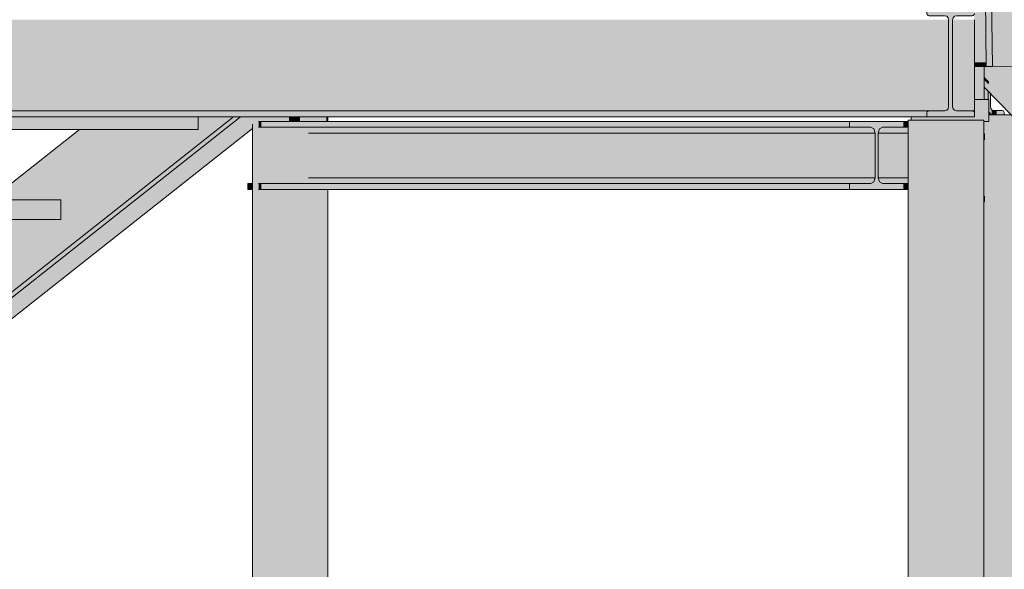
# Model space of a CAD drawing. Header units: centimetres. Extents: x -5472 to 10427, y -400 to 1902.
# Tile 39 of 91: x -4885 to -4682, y 1262 to 1375. Entities that reach past the tile are written whole.
import ezdxf

# ---------------------------------------------------------------- set-up
doc = ezdxf.new("R2010")
doc.units = ezdxf.units.CM
doc.header["$LTSCALE"] = 0.1
doc.header["$MEASUREMENT"] = 0
for name, color, linetype in [('2_kładka_IFC.K_IR', 7, 'Continuous'), ('2_schody_konstrukcja.ISTN', 7, 'Continuous'), ('2_stropy.ISTN', 7, 'Continuous'), ('2_umeblowanie.ISTN', 7, 'Continuous')]:
    doc.layers.add(name, color=color, linetype=linetype)

# ---------------------------------------------------------------- blocks, each defined once
blk = doc.blocks.new('ElemPrzekroju_3_1')
at = {"layer": '2_schody_konstrukcja.ISTN', "linetype": 'Continuous', "lineweight": 0, "true_color": 0xffffff}
blk.add_hatch(color=7, dxfattribs=at).paths.add_polyline_path([(-4697.9, 1354.96), (-4688.1, 1354.96), (-4688.1, 1355.69), (-4688.17, 1355.94), (-4688.35, 1356.12), (-4688.59, 1356.18), (-4691.79, 1356.18), (-4692.19, 1356.29), (-4692.49, 1356.59), (-4692.6, 1356.99), (-4692.6, 1374.93), (-4692.49, 1375.34), (-4692.19, 1375.63), (-4691.79, 1375.74), (-4688.59, 1375.74), (-4688.35, 1375.81), (-4688.17, 1375.99), (-4688.1, 1376.23), (-4688.1, 1376.96), (-4697.9, 1376.96), (-4697.9, 1376.23), (-4697.83, 1375.99), (-4697.66, 1375.81), (-4697.41, 1375.74), (-4694.22, 1375.74), (-4693.81, 1375.63), (-4693.51, 1375.34), (-4693.41, 1374.93), (-4693.41, 1356.99), (-4693.51, 1356.59), (-4693.81, 1356.29), (-4694.22, 1356.18), (-4697.41, 1356.18), (-4697.66, 1356.12), (-4697.83, 1355.94), (-4697.9, 1355.69)])
at = {"layer": '2_schody_konstrukcja.ISTN', "color": 252, "linetype": 'Continuous', "lineweight": 0}
for p, q in [((-4697.9, 1376.23), (-4697.9, 1376.96)), ((-4697.83, 1375.99), (-4697.9, 1376.23)), ((-4697.66, 1375.81), (-4697.83, 1375.99)), ((-4697.41, 1375.74), (-4697.66, 1375.81)), ((-4694.22, 1375.74), (-4697.41, 1375.74)), ((-4693.81, 1375.63), (-4694.22, 1375.74)), ((-4693.51, 1375.34), (-4693.81, 1375.63)), ((-4693.41, 1374.93), (-4693.51, 1375.34)), ((-4693.41, 1356.99), (-4693.41, 1374.93)), ((-4692.49, 1375.34), (-4692.6, 1374.93)), ((-4692.6, 1374.93), (-4692.6, 1356.99)), ((-4692.19, 1375.63), (-4692.49, 1375.34)), ((-4691.79, 1375.74), (-4692.19, 1375.63)), ((-4688.59, 1375.74), (-4691.79, 1375.74)), ((-4688.35, 1375.81), (-4688.59, 1375.74)), ((-4688.17, 1375.99), (-4688.35, 1375.81)), ((-4688.1, 1376.23), (-4688.17, 1375.99)), ((-4693.81, 1356.29), (-4693.51, 1356.59)), ((-4693.51, 1356.59), (-4693.41, 1356.99)), ((-4692.6, 1356.99), (-4692.49, 1356.59)), ((-4692.49, 1356.59), (-4692.19, 1356.29)), ((-4697.9, 1355.69), (-4697.83, 1355.94)), ((-4697.9, 1354.96), (-4697.9, 1355.69)), ((-4697.83, 1355.94), (-4697.66, 1356.12)), ((-4697.66, 1356.12), (-4697.41, 1356.18)), ((-4697.41, 1356.18), (-4694.22, 1356.18)), ((-4694.22, 1356.18), (-4693.81, 1356.29)), ((-4692.19, 1356.29), (-4691.79, 1356.18)), ((-4691.79, 1356.18), (-4688.59, 1356.18)), ((-4688.59, 1356.18), (-4688.35, 1356.12)), ((-4688.35, 1356.12), (-4688.17, 1355.94)), ((-4688.17, 1355.94), (-4688.1, 1355.69))]:
    blk.add_line(p, q, dxfattribs=at)
blk = doc.blocks.new('ElemPrzekroju_4_1')
at = {"layer": '2_schody_konstrukcja.ISTN', "linetype": 'Continuous', "lineweight": 0, "true_color": 0xffffff}
for points in [[(-4693.41, 1374.93), (-5006.42, 1374.93), (-5006.42, 1356.99), (-4693.41, 1356.99)], [(-5006.42, 1369.1), (-4700.76, 1369.1), (-4700.74, 1368.99), (-4700.56, 1368.81), (-4700.31, 1368.75), (-4697.12, 1368.75), (-4696.71, 1368.64), (-4696.42, 1368.34), (-4696.31, 1367.94), (-4696.31, 1356.99), (-4693.41, 1356.99), (-4693.41, 1374.93), (-5006.42, 1374.93)], [(-4692.6, 1356.99), (-4688.1, 1356.99), (-4688.1, 1374.93), (-4692.6, 1374.93)], [(-4692.6, 1368.75), (-4691.49, 1368.75), (-4691.25, 1368.81), (-4691.07, 1368.99), (-4691.02, 1369.1), (-4690.96, 1369.1), (-4690.84, 1369.19), (-4690.69, 1369.51), (-4688.62, 1374.48), (-4688.4, 1374.93), (-4692.6, 1374.93)], [(-5006.5, 1356.59), (-5006.74, 1356.29), (-4693.81, 1356.29), (-4693.51, 1356.59)], [(-5006.42, 1356.99), (-5006.5, 1356.59), (-4693.51, 1356.59), (-4693.41, 1356.99)], [(-4696.31, 1356.99), (-4696.24, 1356.59), (-4693.51, 1356.59), (-4693.41, 1356.99)], [(-4696.24, 1356.59), (-4696.05, 1356.29), (-4693.81, 1356.29), (-4693.51, 1356.59)], [(-4692.6, 1356.99), (-4692.49, 1356.59), (-4688.1, 1356.59), (-4688.1, 1356.99)], [(-4688.1, 1356.59), (-4692.49, 1356.59), (-4692.19, 1356.29), (-4688.1, 1356.29)], [(-5009.11, 1356.18), (-5009.11, 1356.12), (-4697.66, 1356.12), (-4697.41, 1356.18)], [(-5009.11, 1356.12), (-5009.11, 1355.94), (-4697.83, 1355.94), (-4697.66, 1356.12)], [(-5009.11, 1355.94), (-5009.11, 1355.69), (-4697.9, 1355.69), (-4697.83, 1355.94)], [(-5009.11, 1354.96), (-4697.9, 1354.96), (-4697.9, 1355.69), (-5009.11, 1355.69)], [(-5007.05, 1356.18), (-4694.22, 1356.18), (-4693.81, 1356.29), (-5006.74, 1356.29)], [(-4697.86, 1355.87), (-4697.9, 1355.69), (-4697.83, 1355.94)], [(-4696.05, 1356.29), (-4695.78, 1356.18), (-4694.22, 1356.18), (-4693.81, 1356.29)], [(-4692.19, 1356.29), (-4691.79, 1356.18), (-4688.1, 1356.18), (-4688.1, 1356.29)], [(-4688.59, 1356.18), (-4688.35, 1356.12), (-4688.1, 1356.12), (-4688.1, 1356.18)], [(-4688.1, 1356.12), (-4688.35, 1356.12), (-4688.17, 1355.94), (-4688.1, 1355.94)], [(-4688.1, 1355.94), (-4688.17, 1355.94), (-4688.1, 1355.69)]]:
    blk.add_hatch(color=7, dxfattribs=at).paths.add_polyline_path(points)
at = {"layer": '2_schody_konstrukcja.ISTN', "color": 252, "linetype": 'Continuous', "lineweight": 0}
for p, q in [((-4688.1, 1356.99), (-4688.1, 1374.93)), ((-4688.1, 1356.59), (-4688.1, 1356.99)), ((-4688.1, 1356.29), (-4688.1, 1356.59)), ((-4697.41, 1356.18), (-5009.11, 1356.18)), ((-4688.1, 1354.96), (-5009.11, 1354.96)), ((-4688.1, 1356.18), (-4688.59, 1356.18)), ((-4688.1, 1356.18), (-4688.1, 1356.29)), ((-4688.1, 1356.12), (-4688.1, 1356.18)), ((-4688.1, 1355.94), (-4688.1, 1356.12)), ((-4688.1, 1355.69), (-4688.1, 1355.94)), ((-4688.1, 1354.96), (-4688.1, 1355.69))]:
    blk.add_line(p, q, dxfattribs=at)
blk = doc.blocks.new('ElemPrzekroju_8_1')
at = {"layer": '2_umeblowanie.ISTN', "linetype": 'Continuous', "lineweight": 0, "true_color": 0x9b999c}
for points in [[(-4922.48, 1300.84), (-4918.97, 1300.84), (-4918.97, 1296.84), (-4922.48, 1296.84), (-4922.48, 1290.36), (-4840.7, 1354.96), (-4847.93, 1354.96), (-4847.93, 1352.34), (-4867.08, 1352.34), (-4885.44, 1337.84), (-4876.25, 1337.84), (-4876.25, 1333.84), (-4890.5, 1333.84), (-4908.86, 1319.34), (-4897.61, 1319.34), (-4897.61, 1315.34), (-4913.92, 1315.34), (-4922.48, 1308.58)], [(-4872.41, 1352.34), (-4890.77, 1337.84), (-4889.75, 1337.84), (-4871.4, 1352.34)], [(-4895.83, 1333.84), (-4914.19, 1319.34), (-4913.17, 1319.34), (-4894.82, 1333.84)], [(-4922.48, 1312.79), (-4922.48, 1311.99), (-4918.24, 1315.34), (-4919.25, 1315.34)], [(-4940.85, 1278.34), (-4940.85, 1275.85), (-4938.01, 1278.09), (-4938.01, 1296.31), (-4940.85, 1294.07), (-4940.85, 1282.34), (-4940.33, 1282.34), (-4940.33, 1278.34)]]:
    blk.add_hatch(color=253, dxfattribs=at).paths.add_polyline_path(points)
at = {"layer": '2_umeblowanie.ISTN', "linetype": 'Continuous', "lineweight": 0, "true_color": 0x888689}
h = blk.add_hatch(color=252, dxfattribs=at)
h.paths.add_polyline_path([(-4913.92, 1315.34), (-4922.48, 1308.58), (-4922.48, 1300.84), (-4918.97, 1300.84), (-4918.97, 1296.84), (-4922.48, 1296.84), (-4922.48, 1290.36), (-4840.7, 1354.96), (-4847.93, 1354.96), (-4847.93, 1352.34), (-4867.08, 1352.34), (-4885.44, 1337.84), (-4876.25, 1337.84), (-4876.25, 1333.84), (-4890.5, 1333.84), (-4908.86, 1319.34), (-4897.61, 1319.34), (-4897.61, 1315.34)])
h.paths.add_polyline_path([(-4914.84, 1303.24), (-4919.6, 1303.23), (-4910.95, 1310.07)], flags=0)
h.paths.add_polyline_path([(-4869.28, 1342.98), (-4868.75, 1343.4), (-4868.75, 1340.26), (-4869.28, 1340.26)], flags=0)
for points in [[(-4922.48, 1290.36), (-4922.48, 1290.24), (-4840.55, 1354.96), (-4840.7, 1354.96)], [(-4922.48, 1290.36), (-4922.48, 1290.24), (-4840.55, 1354.96), (-4840.7, 1354.96)], [(-4922.48, 1290.24), (-4922.48, 1290.01), (-4840.25, 1354.96), (-4840.55, 1354.96)], [(-4922.48, 1290.24), (-4922.48, 1290.01), (-4840.25, 1354.96), (-4840.55, 1354.96)], [(-4840.25, 1354.96), (-4922.48, 1290.01), (-4922.48, 1289.2), (-4839.24, 1354.96)], [(-4840.25, 1354.96), (-4922.48, 1290.01), (-4922.48, 1289.2), (-4839.24, 1354.96)], [(-4922.48, 1289.2), (-4922.48, 1284.85), (-4836.76, 1352.57), (-4836.76, 1353.41), (-4836.15, 1354.11), (-4835.08, 1354.96), (-4839.24, 1354.96)], [(-4922.48, 1289.2), (-4922.48, 1284.85), (-4836.76, 1352.57), (-4836.76, 1353.41), (-4836.15, 1354.11), (-4835.08, 1354.96), (-4839.24, 1354.96)], [(-4872.41, 1352.34), (-4890.77, 1337.84), (-4889.75, 1337.84), (-4871.4, 1352.34)], [(-4871.4, 1352.34), (-4889.75, 1337.84), (-4889.38, 1337.84), (-4871.03, 1352.34)], [(-4871.4, 1352.34), (-4889.75, 1337.84), (-4889.38, 1337.84), (-4871.03, 1352.34)], [(-4889.04, 1337.84), (-4888.81, 1337.84), (-4870.45, 1352.34), (-4870.68, 1352.34)], [(-4889.04, 1337.84), (-4888.81, 1337.84), (-4870.45, 1352.34), (-4870.68, 1352.34)], [(-4870.45, 1352.34), (-4888.81, 1337.84), (-4887.02, 1337.84), (-4868.66, 1352.34)], [(-4870.45, 1352.34), (-4888.81, 1337.84), (-4887.02, 1337.84), (-4868.66, 1352.34)], [(-4887.02, 1337.84), (-4886.64, 1337.84), (-4868.28, 1352.34), (-4868.66, 1352.34)], [(-4887.02, 1337.84), (-4886.64, 1337.84), (-4868.28, 1352.34), (-4868.66, 1352.34)], [(-4867.71, 1352.34), (-4886.06, 1337.84), (-4885.44, 1337.84), (-4867.08, 1352.34)], [(-4867.71, 1352.34), (-4886.06, 1337.84), (-4885.44, 1337.84), (-4867.08, 1352.34)], [(-4913.17, 1319.34), (-4912.8, 1319.34), (-4894.45, 1333.84), (-4894.82, 1333.84)], [(-4912.45, 1319.34), (-4912.23, 1319.34), (-4893.87, 1333.84), (-4894.1, 1333.84)], [(-4912.45, 1319.34), (-4912.23, 1319.34), (-4893.87, 1333.84), (-4894.1, 1333.84)], [(-4912.23, 1319.34), (-4911.93, 1319.34), (-4911.76, 1319.47), (-4910.27, 1319.47), (-4892.08, 1333.84), (-4893.87, 1333.84)], [(-4912.23, 1319.34), (-4911.93, 1319.34), (-4911.76, 1319.47), (-4910.27, 1319.47), (-4892.08, 1333.84), (-4893.87, 1333.84)], [(-4910.27, 1319.47), (-4910.04, 1319.36), (-4891.7, 1333.84), (-4892.08, 1333.84)], [(-4910.27, 1319.47), (-4910.04, 1319.36), (-4891.7, 1333.84), (-4892.08, 1333.84)], [(-4909.48, 1319.34), (-4908.86, 1319.34), (-4890.5, 1333.84), (-4891.12, 1333.84)], [(-4909.48, 1319.34), (-4908.86, 1319.34), (-4890.5, 1333.84), (-4891.12, 1333.84)], [(-4904.32, 1326.04), (-4894.45, 1333.84), (-4894.82, 1333.84), (-4904.09, 1326.52)], [(-4903.25, 1327.98), (-4904.09, 1326.52), (-4894.82, 1333.84), (-4895.83, 1333.84)], [(-4922.48, 1312.79), (-4922.48, 1311.99), (-4918.24, 1315.34), (-4919.25, 1315.34)], [(-4922.48, 1311.69), (-4917.86, 1315.34), (-4918.24, 1315.34), (-4922.48, 1311.99)], [(-4922.48, 1311.69), (-4917.86, 1315.34), (-4918.24, 1315.34), (-4922.48, 1311.99)], [(-4917.52, 1315.34), (-4922.48, 1311.42), (-4922.48, 1311.24), (-4917.29, 1315.34)], [(-4917.52, 1315.34), (-4922.48, 1311.42), (-4922.48, 1311.24), (-4917.29, 1315.34)], [(-4922.48, 1311.24), (-4922.48, 1309.82), (-4915.5, 1315.34), (-4917.29, 1315.34)], [(-4922.48, 1311.24), (-4922.48, 1309.82), (-4915.5, 1315.34), (-4917.29, 1315.34)], [(-4915.5, 1315.34), (-4922.48, 1309.82), (-4922.48, 1309.52), (-4915.12, 1315.34)], [(-4915.5, 1315.34), (-4922.48, 1309.82), (-4922.48, 1309.52), (-4915.12, 1315.34)], [(-4922.48, 1308.58), (-4913.92, 1315.34), (-4914.54, 1315.34), (-4922.48, 1309.07)], [(-4922.48, 1308.58), (-4913.92, 1315.34), (-4914.54, 1315.34), (-4922.48, 1309.07)], [(-4940.71, 1296.84), (-4940.85, 1296.84), (-4940.85, 1296.73)], [(-4940.71, 1296.84), (-4940.85, 1296.84), (-4940.85, 1296.73)], [(-4940.85, 1296.73), (-4940.85, 1295.32), (-4938.92, 1296.84), (-4940.71, 1296.84)], [(-4940.85, 1296.73), (-4940.85, 1295.32), (-4938.92, 1296.84), (-4940.71, 1296.84)], [(-4938.92, 1296.84), (-4940.85, 1295.32), (-4940.85, 1295.02), (-4938.54, 1296.84)], [(-4938.92, 1296.84), (-4940.85, 1295.32), (-4940.85, 1295.02), (-4938.54, 1296.84)], [(-4938.01, 1296.8), (-4940.85, 1294.56), (-4940.85, 1294.07), (-4938.01, 1296.31)], [(-4938.01, 1296.8), (-4940.85, 1294.56), (-4940.85, 1294.07), (-4938.01, 1296.31)], [(-4938.01, 1296.31), (-4940.85, 1294.07), (-4940.85, 1286.45), (-4938.01, 1288.69)], [(-4940.85, 1282.34), (-4940.33, 1282.34), (-4940.33, 1278.34), (-4940.85, 1278.34), (-4940.85, 1275.85), (-4938.01, 1278.09), (-4938.01, 1284.72), (-4940.85, 1284.72)], [(-4940.85, 1275.85), (-4940.85, 1275.74), (-4938.01, 1277.97), (-4938.01, 1278.09)], [(-4940.85, 1275.85), (-4940.85, 1275.74), (-4938.01, 1277.97), (-4938.01, 1278.09)], [(-4940.85, 1275.74), (-4940.85, 1275.5), (-4938.01, 1277.74), (-4938.01, 1277.97)], [(-4940.85, 1275.74), (-4940.85, 1275.5), (-4938.01, 1277.74), (-4938.01, 1277.97)], [(-4938.01, 1277.74), (-4940.85, 1275.5), (-4940.85, 1274.7), (-4938.01, 1276.94)], [(-4938.01, 1277.74), (-4940.85, 1275.5), (-4940.85, 1274.7), (-4938.01, 1276.94)], [(-4940.85, 1270.35), (-4938.01, 1272.59), (-4938.01, 1276.94), (-4940.85, 1274.7)], [(-4940.85, 1270.35), (-4938.01, 1272.59), (-4938.01, 1276.94), (-4940.85, 1274.7)]]:
    blk.add_hatch(color=252, dxfattribs=at).paths.add_polyline_path(points)
at = {"layer": '2_umeblowanie.ISTN', "linetype": 'Continuous', "lineweight": 0, "true_color": 0x7f7d80}
for points in [[(-4871.03, 1352.34), (-4889.38, 1337.84), (-4889.04, 1337.84), (-4870.68, 1352.34)], [(-4871.03, 1352.34), (-4889.38, 1337.84), (-4889.04, 1337.84), (-4870.68, 1352.34)], [(-4868.28, 1352.34), (-4886.64, 1337.84), (-4886.06, 1337.84), (-4867.71, 1352.34)], [(-4868.28, 1352.34), (-4886.64, 1337.84), (-4886.06, 1337.84), (-4867.71, 1352.34)], [(-4894.45, 1333.84), (-4912.8, 1319.34), (-4912.45, 1319.34), (-4894.1, 1333.84)], [(-4894.45, 1333.84), (-4912.8, 1319.34), (-4912.45, 1319.34), (-4894.1, 1333.84)], [(-4910.04, 1319.36), (-4910.03, 1319.34), (-4909.48, 1319.34), (-4891.12, 1333.84), (-4891.7, 1333.84)], [(-4910.04, 1319.36), (-4910.03, 1319.34), (-4909.48, 1319.34), (-4891.12, 1333.84), (-4891.7, 1333.84)], [(-4922.48, 1311.42), (-4917.52, 1315.34), (-4917.86, 1315.34), (-4922.48, 1311.69)], [(-4922.48, 1311.42), (-4917.52, 1315.34), (-4917.86, 1315.34), (-4922.48, 1311.69)], [(-4915.12, 1315.34), (-4922.48, 1309.52), (-4922.48, 1309.07), (-4914.54, 1315.34)], [(-4915.12, 1315.34), (-4922.48, 1309.52), (-4922.48, 1309.07), (-4914.54, 1315.34)], [(-4940.85, 1295.02), (-4940.85, 1294.56), (-4938.01, 1296.8), (-4938.01, 1296.84), (-4938.54, 1296.84)], [(-4940.85, 1295.02), (-4940.85, 1294.56), (-4938.01, 1296.8), (-4938.01, 1296.84), (-4938.54, 1296.84)]]:
    blk.add_hatch(color=8, dxfattribs=at).paths.add_polyline_path(points)
at = {"layer": '2_umeblowanie.ISTN', "color": 251, "linetype": 'Continuous', "lineweight": 0, "true_color": 0x5f5f5f}
for p, q in [((-4922.48, 1290.36), (-4840.7, 1354.96)), ((-4922.48, 1289.2), (-4839.24, 1354.96)), ((-4922.48, 1284.85), (-4836.76, 1352.57)), ((-4890.77, 1337.84), (-4872.41, 1352.34)), ((-4914.19, 1319.34), (-4895.83, 1333.84)), ((-4922.48, 1312.79), (-4919.25, 1315.34)), ((-4940.85, 1275.85), (-4938.01, 1278.09)), ((-4940.85, 1274.7), (-4938.01, 1276.94)), ((-4940.85, 1270.35), (-4938.01, 1272.59))]:
    blk.add_line(p, q, dxfattribs=at)
blk = doc.blocks.new('ElemPrzekroju_102_1')
at = {"layer": '2_stropy.ISTN', "linetype": 'Continuous', "lineweight": 0, "true_color": 0xffffff}
for points in [[(-4922.48, 1354.96), (-4922.48, 1352.34), (-4921.53, 1352.34), (-4921.53, 1354.96)], [(-4922.48, 1354.96), (-4922.48, 1352.34), (-4921.53, 1352.34), (-4921.53, 1354.96)], [(-4921.53, 1352.34), (-4847.93, 1352.34), (-4847.93, 1354.96), (-4921.53, 1354.96)], [(-4921.53, 1352.34), (-4847.93, 1352.34), (-4847.93, 1354.96), (-4921.53, 1354.96)]]:
    blk.add_hatch(color=7, dxfattribs=at).paths.add_polyline_path(points)
at = {"layer": '2_stropy.ISTN', "color": 252, "linetype": 'Continuous', "lineweight": 9}
for p, q in [((-4921.53, 1352.34), (-4921.53, 1354.96)), ((-4847.93, 1352.34), (-4847.93, 1354.96)), ((-4922.48, 1352.34), (-4921.53, 1352.34)), ((-4921.53, 1352.34), (-4847.93, 1352.34))]:
    blk.add_line(p, q, dxfattribs=at)
blk = doc.blocks.new('ElemPrzekroju_103_1')
at = {"layer": '2_stropy.ISTN', "linetype": 'Continuous', "lineweight": 0, "true_color": 0xffffff}
for points in [[(-4938.01, 1337.84), (-4940.85, 1337.84), (-4940.85, 1333.84), (-4938.01, 1333.84)], [(-4938.01, 1337.84), (-4940.85, 1337.84), (-4940.85, 1333.84), (-4938.01, 1333.84)], [(-4922.48, 1337.84), (-4922.48, 1333.84), (-4876.25, 1333.84), (-4876.25, 1337.84)], [(-4922.48, 1337.84), (-4922.48, 1333.84), (-4876.25, 1333.84), (-4876.25, 1337.84)]]:
    blk.add_hatch(color=7, dxfattribs=at).paths.add_polyline_path(points)
at = {"layer": '2_stropy.ISTN', "color": 252, "linetype": 'Continuous', "lineweight": 9}
for p, q in [((-4940.85, 1337.84), (-4938.01, 1337.84)), ((-4922.48, 1337.84), (-4876.25, 1337.84)), ((-4876.25, 1333.84), (-4876.25, 1337.84)), ((-4940.85, 1333.84), (-4938.01, 1333.84)), ((-4922.48, 1333.84), (-4876.25, 1333.84))]:
    blk.add_line(p, q, dxfattribs=at)
blk = doc.blocks.new('ElemPrzekroju_107_1')
at = {"layer": '2_umeblowanie.ISTN', "linetype": 'Continuous', "lineweight": 0, "true_color": 0xffffff}
for points in [[(-4686.1, 1358.48), (-4685.25, 1358.48), (-4685.25, 1360.18), (-4686.1, 1361.04)], [(-4685.25, 1360.18), (-4685.25, 1358.48), (-4685.1, 1358.48), (-4685.1, 1355.34), (-4684.65, 1355.34), (-4681.99, 1355.34), (-4681.99, 1355.77), (-4682.03, 1356.02), (-4682.14, 1356.19), (-4682.29, 1356.26), (-4684.26, 1356.26), (-4684.51, 1356.37), (-4684.69, 1356.67), (-4684.76, 1357.07), (-4684.76, 1359.67)], [(-4684.53, 1355.41), (-4685.1, 1356.17), (-4685.1, 1355.34), (-4683.5, 1355.34), (-4683.51, 1356.26), (-4684.26, 1356.26), (-4684.51, 1356.37), (-4684.53, 1356.42)]]:
    blk.add_hatch(color=7, dxfattribs=at).paths.add_polyline_path(points)
at = {"layer": '2_umeblowanie.ISTN', "color": 252, "linetype": 'Continuous', "lineweight": 0}
for p, q in [((-4685.25, 1360.18), (-4685.25, 1358.48)), ((-4684.76, 1357.07), (-4684.76, 1359.67)), ((-4684.69, 1356.67), (-4684.76, 1357.07)), ((-4684.51, 1356.37), (-4684.69, 1356.67)), ((-4684.26, 1356.26), (-4684.51, 1356.37)), ((-4682.29, 1356.26), (-4684.26, 1356.26)), ((-4682.14, 1356.19), (-4682.29, 1356.26)), ((-4682.03, 1356.02), (-4682.14, 1356.19)), ((-4681.99, 1355.77), (-4682.03, 1356.02)), ((-4681.99, 1355.34), (-4681.99, 1355.77))]:
    blk.add_line(p, q, dxfattribs=at)
blk = doc.blocks.new('ElemPrzekroju_125_1')
at = {"layer": '2_schody_konstrukcja.ISTN', "linetype": 'Continuous', "lineweight": 0, "true_color": 0xffffff}
for points in [[(-4836.15, 1354.11), (-4836.15, 1198.27), (-4829.22, 1198.27), (-4829.22, 1340), (-4835.5, 1340), (-4835.5, 1341.2), (-4829.22, 1341.2), (-4829.22, 1352.8), (-4835.5, 1352.8), (-4835.5, 1354), (-4829.22, 1354), (-4829.22, 1354.96), (-4835.08, 1354.96)], [(-4836.15, 1354.11), (-4836.15, 1198.27), (-4829.22, 1198.27), (-4829.22, 1340), (-4835.5, 1340), (-4835.5, 1341.2), (-4829.22, 1341.2), (-4829.22, 1352.8), (-4835.5, 1352.8), (-4835.5, 1354), (-4829.22, 1354), (-4829.22, 1354.96), (-4835.08, 1354.96)], [(-4829.22, 1354.96), (-4829.22, 1354), (-4828.04, 1354), (-4828.04, 1354.96)], [(-4829.22, 1354.96), (-4829.22, 1354), (-4828.04, 1354), (-4828.04, 1354.96)], [(-4828.04, 1354), (-4826.97, 1354), (-4826.97, 1354.96), (-4828.04, 1354.96)], [(-4828.04, 1354), (-4826.97, 1354), (-4826.97, 1354.96), (-4828.04, 1354.96)], [(-4826.97, 1354.96), (-4826.97, 1354), (-4821.56, 1354), (-4821.56, 1354.96)], [(-4826.97, 1354.96), (-4826.97, 1354), (-4821.56, 1354), (-4821.56, 1354.96)], [(-4821.56, 1354), (-4821.23, 1354), (-4821.23, 1354.96), (-4821.56, 1354.96)], [(-4821.56, 1354), (-4821.23, 1354), (-4821.23, 1354.96), (-4821.56, 1354.96)], [(-4836.76, 1198.27), (-4836.15, 1198.27), (-4836.15, 1354.11), (-4836.76, 1353.41)], [(-4836.76, 1198.27), (-4836.15, 1198.27), (-4836.15, 1354.11), (-4836.76, 1353.41)], [(-4829.22, 1352.8), (-4829.22, 1341.2), (-4828.04, 1341.2), (-4828.04, 1352.8)], [(-4829.22, 1352.8), (-4829.22, 1341.2), (-4828.04, 1341.2), (-4828.04, 1352.8)], [(-4826.97, 1352.8), (-4828.04, 1352.8), (-4828.04, 1341.2), (-4826.97, 1341.2)], [(-4826.97, 1352.8), (-4828.04, 1352.8), (-4828.04, 1341.2), (-4826.97, 1341.2)], [(-4826.97, 1352.8), (-4826.97, 1341.2), (-4826, 1341.2), (-4825.48, 1341.55), (-4825.26, 1342.4), (-4825.26, 1351.6), (-4825.48, 1352.45), (-4826, 1352.8)], [(-4826.97, 1352.8), (-4826.97, 1341.2), (-4826, 1341.2), (-4825.48, 1341.55), (-4825.26, 1342.4), (-4825.26, 1351.6), (-4825.48, 1352.45), (-4826, 1352.8)], [(-4828.04, 1340), (-4829.22, 1340), (-4829.22, 1198.27), (-4828.04, 1198.27)], [(-4828.04, 1340), (-4829.22, 1340), (-4829.22, 1198.27), (-4828.04, 1198.27)], [(-4828.04, 1198.27), (-4826.97, 1198.27), (-4826.97, 1340), (-4828.04, 1340)], [(-4828.04, 1198.27), (-4826.97, 1198.27), (-4826.97, 1340), (-4828.04, 1340)], [(-4821.56, 1340), (-4826.97, 1340), (-4826.97, 1198.27), (-4821.56, 1198.27)], [(-4821.56, 1340), (-4826.97, 1340), (-4826.97, 1198.27), (-4821.56, 1198.27)], [(-4821.56, 1198.27), (-4821.23, 1198.27), (-4821.23, 1340), (-4821.56, 1340)], [(-4821.56, 1198.27), (-4821.23, 1198.27), (-4821.23, 1340), (-4821.56, 1340)]]:
    blk.add_hatch(color=7, dxfattribs=at).paths.add_polyline_path(points)
at = {"layer": '2_schody_konstrukcja.ISTN', "color": 252, "linetype": 'Continuous', "lineweight": 0}
for p, q in [((-4821.23, 1354), (-4821.23, 1354.96)), ((-4836.76, 1198.27), (-4836.76, 1353.41)), ((-4821.23, 1198.27), (-4821.23, 1340))]:
    blk.add_line(p, q, dxfattribs=at)
blk = doc.blocks.new('ElemPrzekroju_126_1')
at = {"layer": '2_schody_konstrukcja.ISTN', "linetype": 'Continuous', "lineweight": 0, "true_color": 0xffffff}
for points in [[(-4685.71, 1132.12), (-4684.65, 1132.1), (-4684.65, 1355.34), (-4685.1, 1355.34), (-4685.1, 1353.98), (-4685.1, 1353.98), (-4685.71, 1353.98)], [(-4684.65, 1355.34), (-4684.65, 1132.1), (-4679.23, 1132), (-4679.23, 1354.01), (-4680.53, 1355.34)], [(-4680.53, 1355.34), (-4683.16, 1355.34), (-4679.23, 1350.11), (-4679.23, 1354.01)], [(-4686.19, 1337.44), (-4686.19, 1132.13), (-4685.71, 1132.12), (-4685.71, 1353.98), (-4686.19, 1353.98), (-4686.19, 1351.44), (-4686.01, 1351.44), (-4686.01, 1350.24), (-4686.19, 1350.24), (-4686.19, 1338.64), (-4686.01, 1338.64), (-4686.01, 1337.44)], [(-4679.23, 1354.01), (-4679.23, 1132), (-4678.9, 1132), (-4678.9, 1353.68)], [(-4679.23, 1354.01), (-4679.23, 1350.11), (-4678.9, 1348.67), (-4678.9, 1353.68)], [(-4686.19, 1338.64), (-4686.01, 1338.64), (-4686.01, 1337.44), (-4686.19, 1337.44), (-4686.19, 1332.13), (-4685.71, 1332.48), (-4685.71, 1345.22), (-4686.19, 1344.87)], [(-4685.71, 1345.22), (-4685.71, 1332.48), (-4684.65, 1332.06), (-4684.65, 1344.81)], [(-4679.23, 1337.59), (-4684.65, 1344.81), (-4684.65, 1332.06), (-4679.23, 1324.85)], [(-4679.23, 1337.59), (-4679.23, 1324.85), (-4678.9, 1323.4), (-4678.9, 1336.15)], [(-4686.19, 1132.13), (-4685.71, 1132.12), (-4685.71, 1331.93), (-4686.19, 1331.58)], [(-4685.71, 1331.93), (-4685.71, 1132.12), (-4684.65, 1132.1), (-4684.65, 1331.51)], [(-4684.65, 1331.51), (-4684.65, 1132.1), (-4679.23, 1132), (-4679.23, 1324.3)], [(-4679.23, 1324.3), (-4679.23, 1132), (-4678.9, 1132), (-4678.9, 1322.86)], [(-4685.71, 1119.66), (-4686.19, 1119.66), (-4686.19, 1119.42), (-4685.71, 1119.42)], [(-4685.71, 1119.66), (-4686.19, 1119.66), (-4686.19, 1119.42), (-4685.71, 1119.42)], [(-4684.65, 1119.66), (-4685.71, 1119.66), (-4685.71, 1119.42), (-4684.65, 1119.42)], [(-4684.65, 1119.66), (-4685.71, 1119.66), (-4685.71, 1119.42), (-4684.65, 1119.42)], [(-4684.65, 1119.66), (-4684.65, 1119.42), (-4679.23, 1119.42), (-4679.23, 1119.66)], [(-4684.65, 1119.66), (-4684.65, 1119.42), (-4679.23, 1119.42), (-4679.23, 1119.66)], [(-4679.23, 1119.66), (-4679.23, 1119.42), (-4678.9, 1119.42), (-4678.9, 1119.66)], [(-4679.23, 1119.66), (-4679.23, 1119.42), (-4678.9, 1119.42), (-4678.9, 1119.66)]]:
    blk.add_hatch(color=7, dxfattribs=at).paths.add_polyline_path(points)
at = {"layer": '2_schody_konstrukcja.ISTN', "color": 252, "linetype": 'Continuous', "lineweight": 0}
for p, q in [((-4685.1, 1355.34), (-4684.65, 1355.34)), ((-4684.65, 1355.34), (-4680.53, 1355.34)), ((-4678.9, 1132), (-4678.9, 1353.68)), ((-4678.9, 1119.42), (-4678.9, 1119.66))]:
    blk.add_line(p, q, dxfattribs=at)
blk = doc.blocks.new('ElemPrzekroju_127_1')
at = {"layer": '2_schody_konstrukcja.ISTN', "linetype": 'Continuous', "lineweight": 0, "true_color": 0xffffff}
for points in [[(-4701.11, 1354.23), (-4701.72, 1354.23), (-4701.72, 1198.27), (-4701.11, 1198.27)], [(-4701.11, 1354.23), (-4701.72, 1354.23), (-4701.72, 1198.27), (-4701.11, 1198.27)], [(-4696.8, 1186.27), (-4701.11, 1186.27), (-4701.11, 1132.36), (-4698.82, 1132.36), (-4694.18, 1132.28), (-4694.18, 1354.23), (-4701.11, 1354.23), (-4701.11, 1198.27), (-4696.8, 1198.27), (-4695.9, 1197.97), (-4695.52, 1197.27), (-4695.52, 1187.27), (-4695.9, 1186.56)], [(-4701.11, 1354.23), (-4701.11, 1348.16), (-4696.12, 1354.23)], [(-4693, 1354.23), (-4694.18, 1354.23), (-4694.18, 1132.28), (-4693, 1132.25)], [(-4693, 1132.25), (-4691.93, 1132.24), (-4691.93, 1354.23), (-4693, 1354.23)], [(-4691.93, 1132.24), (-4686.52, 1132.14), (-4686.52, 1354.23), (-4691.93, 1354.23)], [(-4688.4, 1354.23), (-4690.96, 1354.23), (-4689.56, 1351.44)], [(-4686.19, 1354.23), (-4686.52, 1354.23), (-4686.52, 1132.14), (-4686.19, 1132.13)]]:
    blk.add_hatch(color=7, dxfattribs=at).paths.add_polyline_path(points)
at = {"layer": '2_schody_konstrukcja.ISTN', "color": 252, "linetype": 'Continuous', "lineweight": 0}
for p, q in [((-4701.72, 1354.23), (-4701.11, 1354.23)), ((-4701.72, 1198.27), (-4701.72, 1354.23)), ((-4701.11, 1354.23), (-4694.18, 1354.23)), ((-4694.18, 1354.23), (-4693, 1354.23)), ((-4693, 1354.23), (-4691.93, 1354.23)), ((-4691.93, 1354.23), (-4686.52, 1354.23)), ((-4686.52, 1354.23), (-4686.19, 1354.23)), ((-4686.19, 1132.13), (-4686.19, 1354.23))]:
    blk.add_line(p, q, dxfattribs=at)
blk = doc.blocks.new('ElemPrzekroju_433_1')
at = {"layer": '2_kładka_IFC.K_IR', "linetype": 'Continuous', "lineweight": 0, "true_color": 0xffffff}
for points in [[(-4686.19, 1351.44), (-4686.19, 1350.24), (-4686.01, 1350.24), (-4686.01, 1351.44)], [(-4686.19, 1351.44), (-4686.19, 1350.24), (-4686.01, 1350.24), (-4686.01, 1351.44)], [(-4686.01, 1351.44), (-4686.01, 1351.44), (-4686.01, 1350.24), (-4686.01, 1350.24)], [(-4686.19, 1338.64), (-4686.19, 1337.44), (-4686.01, 1337.44), (-4686.01, 1338.64)], [(-4686.19, 1338.64), (-4686.19, 1337.44), (-4686.01, 1337.44), (-4686.01, 1338.64)]]:
    blk.add_hatch(color=7, dxfattribs=at).paths.add_polyline_path(points)
at = {"layer": '2_kładka_IFC.K_IR', "color": 252, "linetype": 'Continuous', "lineweight": 15}
for p, q in [((-4686.19, 1351.44), (-4686.01, 1351.44)), ((-4686.01, 1351.44), (-4686.01, 1350.24)), ((-4686.19, 1350.24), (-4686.01, 1350.24)), ((-4686.19, 1338.64), (-4686.01, 1338.64)), ((-4686.01, 1338.64), (-4686.01, 1337.44)), ((-4686.19, 1337.44), (-4686.01, 1337.44))]:
    blk.add_line(p, q, dxfattribs=at)
blk = doc.blocks.new('ElemPrzekroju_648_1')
at = {"layer": '2_kładka_IFC.K_IR', "linetype": 'Continuous', "lineweight": 0, "true_color": 0xd1d1d1}
for points in [[(-4684.38, 1365.3), (-4679.55, 1365.36), (-4679.69, 1377.36), (-4681.02, 1484.85), (-4685.85, 1484.79), (-4684.77, 1396.89)], [(-4688.1, 1376.47), (-4688.1, 1366.07), (-4685.66, 1366.11), (-4685.79, 1376.5)], [(-4702.66, 1341.2), (-4702.66, 1340), (-4701.72, 1340), (-4701.72, 1341.2)]]:
    blk.add_hatch(color=254, dxfattribs=at).paths.add_polyline_path(points)
at = {"layer": '2_kładka_IFC.K_IR', "linetype": 'Continuous', "lineweight": 0, "true_color": 0x939393}
for points in [[(-4685.25, 1396.89), (-4686.04, 1396.89), (-4685.65, 1365.3), (-4684.38, 1365.3), (-4684.77, 1396.89)], [(-4685.25, 1396.89), (-4686.04, 1396.89), (-4685.65, 1365.3), (-4684.38, 1365.3), (-4684.77, 1396.89)], [(-4591.57, 1267.49), (-4686.1, 1364.23), (-4686.1, 1363.92), (-4591.71, 1267.31)], [(-4591.57, 1267.49), (-4686.1, 1364.23), (-4686.1, 1363.92), (-4591.71, 1267.31)], [(-4835.04, 1354), (-4835.5, 1354), (-4835.5, 1352.8), (-4835.04, 1352.8)], [(-4835.04, 1354), (-4835.5, 1354), (-4835.5, 1352.8), (-4835.04, 1352.8)], [(-4825.48, 1352.45), (-4825.26, 1351.6), (-4708.51, 1351.6), (-4708.79, 1352.45)], [(-4825.48, 1352.45), (-4825.26, 1351.6), (-4708.51, 1351.6), (-4708.79, 1352.45)], [(-4837.71, 1340), (-4836.76, 1340), (-4836.76, 1341.2), (-4837.71, 1341.2)], [(-4837.71, 1340), (-4836.76, 1340), (-4836.76, 1341.2), (-4837.71, 1341.2)], [(-4835.5, 1340), (-4835.04, 1340), (-4835.04, 1341.2), (-4835.5, 1341.2)], [(-4835.5, 1340), (-4835.04, 1340), (-4835.04, 1341.2), (-4835.5, 1341.2)]]:
    blk.add_hatch(color=252, dxfattribs=at).paths.add_polyline_path(points)
at = {"layer": '2_kładka_IFC.K_IR', "linetype": 'Continuous', "lineweight": 0, "true_color": 0xa3a3a3}
for points in [[(-4688.1, 1376.47), (-4688.1, 1366.07), (-4685.66, 1366.11), (-4685.79, 1376.5)], [(-4688.1, 1365.28), (-4688.1, 1358.48), (-4686.1, 1358.48), (-4686.1, 1365.3)], [(-4686.1, 1365.3), (-4686.1, 1365.08), (-4593.08, 1269.89), (-4593.17, 1277.23), (-4592.18, 1277.24), (-4592.24, 1281.95), (-4592.18, 1282.37), (-4591.93, 1283.34), (-4672.19, 1365.49), (-4678.58, 1365.4), (-4678.58, 1365.37), (-4684.38, 1365.3), (-4685.65, 1365.3), (-4685.65, 1365.31)], [(-4686.1, 1365.3), (-4686.1, 1365.08), (-4593.08, 1269.89), (-4593.17, 1277.23), (-4592.18, 1277.24), (-4592.24, 1281.95), (-4592.18, 1282.37), (-4591.93, 1283.34), (-4672.19, 1365.49), (-4678.58, 1365.4), (-4678.58, 1365.37), (-4684.38, 1365.3), (-4685.65, 1365.3), (-4685.65, 1365.31)], [(-4686.1, 1364.64), (-4593.08, 1269.44), (-4593.08, 1269.89), (-4686.1, 1365.08)], [(-4686.1, 1364.64), (-4593.08, 1269.44), (-4593.08, 1269.89), (-4686.1, 1365.08)], [(-4686.1, 1363.02), (-4686.1, 1358.48), (-4686.1, 1358.48), (-4686.1, 1363.02)], [(-4686.1, 1363.02), (-4686.1, 1358.48), (-4686.1, 1358.48), (-4686.1, 1363.02)], [(-4686.1, 1363.02), (-4686.1, 1362.71), (-4685.17, 1361.83), (-4685.17, 1362.13)], [(-4686.1, 1363.02), (-4686.1, 1362.71), (-4685.17, 1361.83), (-4685.17, 1362.13)], [(-4685.1, 1353.98), (-4685.1, 1353.98), (-4685.1, 1358.48), (-4685.1, 1358.48)], [(-4685.1, 1353.98), (-4685.1, 1353.98), (-4685.1, 1358.48), (-4685.1, 1358.48)], [(-4688.1, 1354.96), (-4701.1, 1354.96), (-4701.1, 1354.23), (-4688.4, 1354.23)], [(-4702.66, 1354), (-4702.66, 1352.8), (-4701.72, 1352.8), (-4701.72, 1354)], [(-4702.66, 1354), (-4702.66, 1352.8), (-4701.72, 1352.8), (-4701.72, 1354)], [(-4707.95, 1342.4), (-4701.72, 1342.4), (-4701.72, 1351.6), (-4707.95, 1351.6)], [(-4707.95, 1342.4), (-4701.72, 1342.4), (-4701.72, 1351.6), (-4707.95, 1351.6)], [(-4825.48, 1341.55), (-4708.79, 1341.55), (-4708.51, 1342.4), (-4825.26, 1342.4)], [(-4825.48, 1341.55), (-4708.79, 1341.55), (-4708.51, 1342.4), (-4825.26, 1342.4)], [(-4702.66, 1341.2), (-4702.66, 1340), (-4701.72, 1340), (-4701.72, 1341.2)]]:
    blk.add_hatch(color=253, dxfattribs=at).paths.add_polyline_path(points)
at = {"layer": '2_kładka_IFC.K_IR', "linetype": 'Continuous', "lineweight": 0, "true_color": 0xaaaaaa}
for points in [[(-4688.1, 1365.51), (-4685.66, 1365.54), (-4685.66, 1366.11), (-4688.1, 1366.07)], [(-4707.95, 1342.4), (-4707.67, 1341.55), (-4701.72, 1341.55), (-4701.72, 1342.4)], [(-4707.95, 1342.4), (-4707.67, 1341.55), (-4701.72, 1341.55), (-4701.72, 1342.4)], [(-4825.48, 1341.55), (-4826, 1341.2), (-4709.46, 1341.2), (-4708.79, 1341.55)], [(-4825.48, 1341.55), (-4826, 1341.2), (-4709.46, 1341.2), (-4708.79, 1341.55)]]:
    blk.add_hatch(color=253, dxfattribs=at).paths.add_polyline_path(points)
at = {"layer": '2_kładka_IFC.K_IR', "linetype": 'Continuous', "lineweight": 0, "true_color": 0x9b9b9b}
for points in [[(-4688.1, 1365.51), (-4685.66, 1365.54), (-4685.66, 1366.11), (-4688.1, 1366.07)], [(-4688.1, 1365.51), (-4688.1, 1365.28), (-4685.65, 1365.31), (-4685.66, 1365.54)], [(-4688.1, 1365.51), (-4688.1, 1365.28), (-4685.65, 1365.31), (-4685.66, 1365.54)], [(-4686.1, 1364.64), (-4686.1, 1364.23), (-4591.57, 1267.49), (-4591.43, 1267.75), (-4592.88, 1269.23), (-4593.07, 1269.23), (-4593.08, 1269.44)], [(-4686.1, 1364.64), (-4686.1, 1364.23), (-4591.57, 1267.49), (-4591.43, 1267.75), (-4592.88, 1269.23), (-4593.07, 1269.23), (-4593.08, 1269.44)], [(-4591.71, 1267.31), (-4686.1, 1363.92), (-4686.1, 1363.75), (-4591.81, 1267.25)], [(-4591.71, 1267.31), (-4686.1, 1363.92), (-4686.1, 1363.75), (-4591.81, 1267.25)], [(-4591.81, 1267.25), (-4686.1, 1363.75), (-4686.1, 1363.02), (-4685.17, 1362.13), (-4685.17, 1361.83), (-4686.1, 1362.71), (-4686.1, 1361.04), (-4594.45, 1267.25)], [(-4591.81, 1267.25), (-4686.1, 1363.75), (-4686.1, 1363.02), (-4685.17, 1362.13), (-4685.17, 1361.83), (-4686.1, 1362.71), (-4686.1, 1361.04), (-4594.45, 1267.25)], [(-4685.1, 1358.48), (-4685.1, 1354.82)], [(-4835.04, 1354), (-4835.04, 1352.8), (-4713.8, 1352.8), (-4713.8, 1354)], [(-4835.04, 1354), (-4835.04, 1352.8), (-4713.8, 1352.8), (-4713.8, 1354)], [(-4826, 1352.8), (-4825.48, 1352.45), (-4708.79, 1352.45), (-4709.46, 1352.8)], [(-4826, 1352.8), (-4825.48, 1352.45), (-4708.79, 1352.45), (-4709.46, 1352.8)], [(-4709.46, 1341.2), (-4713.8, 1341.2), (-4713.8, 1340), (-4702.66, 1340), (-4702.66, 1341.2), (-4707, 1341.2), (-4707.67, 1341.55), (-4707.95, 1342.4), (-4707.95, 1351.6), (-4707.67, 1352.45), (-4707, 1352.8), (-4702.66, 1352.8), (-4702.66, 1354), (-4713.8, 1354), (-4713.8, 1352.8), (-4709.46, 1352.8), (-4708.79, 1352.45), (-4708.51, 1351.6), (-4708.51, 1342.4), (-4708.79, 1341.55)], [(-4709.46, 1341.2), (-4713.8, 1341.2), (-4713.8, 1340), (-4702.66, 1340), (-4702.66, 1341.2), (-4707, 1341.2), (-4707.67, 1341.55), (-4707.95, 1342.4), (-4707.95, 1351.6), (-4707.67, 1352.45), (-4707, 1352.8), (-4702.66, 1352.8), (-4702.66, 1354), (-4713.8, 1354), (-4713.8, 1352.8), (-4709.46, 1352.8), (-4708.79, 1352.45), (-4708.51, 1351.6), (-4708.51, 1342.4), (-4708.79, 1341.55)], [(-4707.95, 1351.6), (-4701.72, 1351.6), (-4701.72, 1352.45), (-4707.67, 1352.45)], [(-4707.95, 1351.6), (-4701.72, 1351.6), (-4701.72, 1352.45), (-4707.67, 1352.45)], [(-4707.67, 1352.45), (-4701.72, 1352.45), (-4701.72, 1352.8), (-4707, 1352.8)], [(-4707.67, 1352.45), (-4701.72, 1352.45), (-4701.72, 1352.8), (-4707, 1352.8)], [(-4825.26, 1351.6), (-4825.26, 1342.4), (-4708.51, 1342.4), (-4708.51, 1351.6)], [(-4825.26, 1351.6), (-4825.26, 1342.4), (-4708.51, 1342.4), (-4708.51, 1351.6)], [(-4835.04, 1341.2), (-4835.04, 1340), (-4713.8, 1340), (-4713.8, 1341.2)], [(-4835.04, 1341.2), (-4835.04, 1340), (-4713.8, 1340), (-4713.8, 1341.2)]]:
    blk.add_hatch(color=253, dxfattribs=at).paths.add_polyline_path(points)
at = {"layer": '2_kładka_IFC.K_IR', "linetype": 'Continuous', "lineweight": 0, "true_color": 0xc9c9c9}
for points in [[(-4688.1, 1365.28), (-4688.1, 1358.48), (-4686.1, 1358.48), (-4686.1, 1365.3)], [(-4688.1, 1354.96), (-4701.1, 1354.96), (-4701.1, 1354.23), (-4686.52, 1354.23), (-4686.19, 1354.23), (-4686.19, 1353.98), (-4685.1, 1353.98), (-4685.1, 1358.48), (-4688.1, 1358.48)]]:
    blk.add_hatch(color=9, dxfattribs=at).paths.add_polyline_path(points)
at = {"layer": '2_kładka_IFC.K_IR', "linetype": 'Continuous', "lineweight": 0, "true_color": 0xb2b2b2}
blk.add_hatch(color=253, dxfattribs=at).paths.add_polyline_path([(-4707.67, 1341.55), (-4707, 1341.2), (-4701.72, 1341.2), (-4701.72, 1341.55)])
blk.add_hatch(color=253, dxfattribs=at).paths.add_polyline_path([(-4707.67, 1341.55), (-4707, 1341.2), (-4701.72, 1341.2), (-4701.72, 1341.55)])
at = {"layer": '2_kładka_IFC.K_IR', "color": 7, "linetype": 'Continuous', "lineweight": 15}
for p, q in [((-4684.77, 1396.89), (-4684.38, 1365.3)), ((-4685.84, 1380.29), (-4685.65, 1365.3)), ((-4688.1, 1366.07), (-4685.66, 1366.11)), ((-4688.1, 1365.28), (-4685.65, 1365.31)), ((-4686.1, 1365.3), (-4686.1, 1358.48)), ((-4684.38, 1365.3), (-4685.65, 1365.3)), ((-4679.55, 1365.36), (-4684.38, 1365.3)), ((-4686.1, 1363.02), (-4686.1, 1358.48)), ((-4686.1, 1363.02), (-4685.17, 1362.13)), ((-4685.17, 1361.83), (-4686.1, 1362.71)), ((-4686.1, 1361.04), (-4594.45, 1267.25)), ((-4685.17, 1362.13), (-4685.17, 1361.83)), ((-4688.1, 1358.48), (-4685.1, 1358.48)), ((-4685.1, 1353.98), (-4685.1, 1358.48)), ((-4685.1, 1353.98), (-4685.1, 1358.48)), ((-4701.1, 1354.23), (-4701.1, 1354.96)), ((-4835.5, 1354), (-4835.04, 1354)), ((-4835.04, 1352.8), (-4835.5, 1352.8)), ((-4835.04, 1354), (-4713.8, 1354)), ((-4835.04, 1354), (-4835.04, 1352.8)), ((-4835.04, 1352.8), (-4713.8, 1352.8)), ((-4713.8, 1354), (-4702.66, 1354)), ((-4713.8, 1352.8), (-4713.8, 1354)), ((-4709.46, 1352.8), (-4713.8, 1352.8)), ((-4708.79, 1352.45), (-4709.46, 1352.8)), ((-4708.51, 1351.6), (-4708.79, 1352.45)), ((-4707.67, 1352.45), (-4707.95, 1351.6)), ((-4707, 1352.8), (-4707.67, 1352.45)), ((-4702.66, 1352.8), (-4707, 1352.8)), ((-4702.66, 1354), (-4701.72, 1354)), ((-4702.66, 1354), (-4702.66, 1352.8)), ((-4702.66, 1352.8), (-4701.72, 1352.8)), ((-4686.19, 1353.98), (-4685.1, 1353.98)), ((-4685.1, 1353.98), (-4685.1, 1353.98)), ((-4708.51, 1351.6), (-4825.26, 1351.6)), ((-4708.51, 1342.4), (-4708.51, 1351.6)), ((-4707.95, 1351.6), (-4701.72, 1351.6)), ((-4707.95, 1351.6), (-4707.95, 1342.4)), ((-4708.51, 1342.4), (-4825.26, 1342.4)), ((-4708.79, 1341.55), (-4708.51, 1342.4)), ((-4707.95, 1342.4), (-4701.72, 1342.4)), ((-4707.95, 1342.4), (-4707.67, 1341.55)), ((-4837.71, 1340), (-4837.71, 1341.2)), ((-4837.71, 1341.2), (-4836.76, 1341.2)), ((-4835.5, 1341.2), (-4835.04, 1341.2)), ((-4835.04, 1341.2), (-4713.8, 1341.2)), ((-4835.04, 1341.2), (-4835.04, 1340)), ((-4713.8, 1340), (-4713.8, 1341.2)), ((-4713.8, 1341.2), (-4709.46, 1341.2)), ((-4709.46, 1341.2), (-4708.79, 1341.55)), ((-4707.67, 1341.55), (-4707, 1341.2)), ((-4707, 1341.2), (-4702.66, 1341.2)), ((-4702.66, 1341.2), (-4701.72, 1341.2)), ((-4702.66, 1341.2), (-4702.66, 1340)), ((-4836.76, 1340), (-4837.71, 1340)), ((-4836.76, 1340), (-4837.71, 1340)), ((-4835.04, 1340), (-4835.5, 1340)), ((-4713.8, 1340), (-4835.04, 1340)), ((-4702.66, 1340), (-4713.8, 1340)), ((-4702.66, 1340), (-4701.72, 1340))]:
    blk.add_line(p, q, dxfattribs=at)

msp = doc.modelspace()

# ---------------------------------------------------------------- block references
at = {"layer": '2_kładka_IFC.K_IR', "lineweight": 0}
for name in ['ElemPrzekroju_648_1', 'ElemPrzekroju_433_1']:
    msp.add_blockref(name, (0, 0), dxfattribs=at)
at = {"layer": '2_schody_konstrukcja.ISTN', "lineweight": 0}
for name in ['ElemPrzekroju_4_1', 'ElemPrzekroju_3_1', 'ElemPrzekroju_125_1', 'ElemPrzekroju_126_1', 'ElemPrzekroju_127_1']:
    msp.add_blockref(name, (0, 0), dxfattribs=at)
at = {"layer": '2_stropy.ISTN', "lineweight": 0}
for name in ['ElemPrzekroju_102_1', 'ElemPrzekroju_103_1']:
    msp.add_blockref(name, (0, 0), dxfattribs=at)
at = {"layer": '2_umeblowanie.ISTN', "lineweight": 0}
for name in ['ElemPrzekroju_107_1', 'ElemPrzekroju_8_1']:
    msp.add_blockref(name, (0, 0), dxfattribs=at)

doc.saveas('drawing.dxf')
